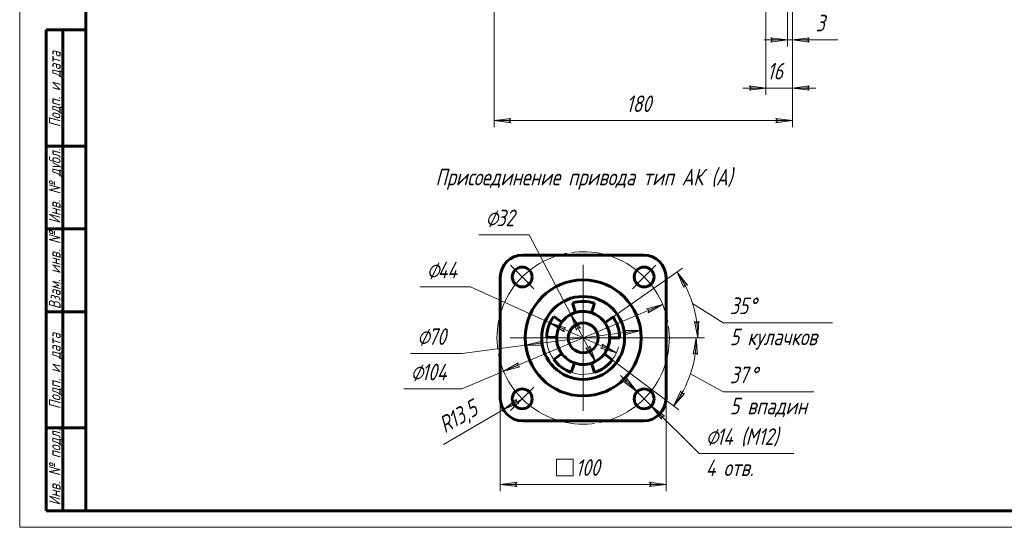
# Model space of a CAD drawing. Header units: millimetres. Extents: x 0 to 594, y 0 to 420.
# Tile 1 of 6: x 0 to 297, y 0 to 153. Entities that reach past the tile are written whole.
import ezdxf

# ---------------------------------------------------------------- set-up
doc = ezdxf.new("R2010")
doc.units = ezdxf.units.MM
for name, pattern in [('K5LT_AXLED', [28.371363, 23.871363, -1.5, 1.5, -1.5]), ('K5LT_BASIC', [0]), ('K5LT_THIN', [0])]:
    doc.linetypes.add(name, pattern=pattern)
doc.layers.add('Системный слой', color=7, linetype='Continuous')
doc.layers.add('Системный слой (1)', color=7, linetype='Continuous', true_color=0x6c6c6c)
doc.styles.add('KDIMTEXTSTYLE', font='txt', dxfattribs={"width": 0.96, "oblique": 15, "height": 5})
doc.styles.add('KTEXTSTYLE', font='txt', dxfattribs={"width": 0.96, "height": 5})
doc.dimstyles.new('KDIMSTYLE (0.50)', dxfattribs={"dimtxt": 5, "dimasz": 1, "dimexe": 2, "dimexo": 0, "dimgap": 1, "dimtad": 1, "dimlfac": 2, "dimtxsty": 'KDIMTEXTSTYLE', "dimsah": 1, "dimcen": 0, "dimdle": 1, "dimadec": 0, "dimazin": 0, "dimtfac": 0.667, "dimtmove": 0, "dimatfit": 3, "dimfxl": 1, "dimtvp": 1, "dimtolj": 1, "dimtzin": 0, "dimarcsym": 0})

# ---------------------------------------------------------------- blocks, each defined once
blk = doc.blocks.new('D0')
at = {"layer": 'Системный слой (1)'}
for points in [[(148.1, 121.99), (147.6, 122.65), (148.1, 123.31), (143.1, 122.65)], [(233.1, 122.65), (228.1, 123.31), (228.6, 122.65), (228.1, 121.99)]]:
    blk.add_hatch(color=7, dxfattribs=at).paths.add_polyline_path(points)
at = {"layer": 'Системный слой (1)', "color": 7, "linetype": 'K5LT_THIN', "lineweight": 18, "true_color": 0xffffff}
for p, q in [((143.1, 171.19), (143.1, 120.65)), ((233.1, 171.19), (233.1, 120.65)), ((143.1, 122.65), (148.1, 123.31)), ((148.1, 121.99), (143.1, 122.65)), ((148.1, 123.31), (147.6, 122.65)), ((147.6, 122.65), (148.1, 121.99)), ((228.6, 122.65), (228.1, 123.31)), ((228.1, 123.31), (233.1, 122.65)), ((233.1, 122.65), (228.1, 121.99)), ((228.1, 121.99), (228.6, 122.65))]:
    blk.add_line(p, q, dxfattribs=at)
blk.add_wipeout([(182.95, 123.65), (182.95, 131.03), (192.83, 131.03), (192.83, 123.65)]).dxf.layer = 'Системный слой (1)'
blk.add_line((143.1, 122.65), (233.1, 122.65), dxfattribs=at)
at = {"layer": 'Системный слой (1)', "color": 7, "insert": (182.95, 130.24), "char_height": 5, "attachment_point": 1, "style": 'KTEXTSTYLE'}
blk.add_mtext('\\fArial|b0|c204|p34;\\H5.0;\\W1.000;\\Q15;\\fGOST Type AU|b0|i0|c204|p34;\\Q15;\\W0.960;180', dxfattribs=at)
blk = doc.blocks.new('KDIMARROW_01')
at = {"layer": 'Системный слой'}
blk.add_hatch(color=0, dxfattribs=at).paths.add_polyline_path([(-5, -0.66), (0, 0), (-5, 0.66), (-4.5, 0)])
at = {"layer": 'Системный слой', "color": 0, "linetype": 'K5LT_THIN', "lineweight": 18}
for p, q in [((-4.5, 0), (-5, 0.66)), ((-5, 0.66), (0, 0)), ((0, 0), (-5, -0.66)), ((-5, -0.66), (-4.5, 0))]:
    blk.add_line(p, q, dxfattribs=at)
at = {"layer": 'Системный слой (1)', "color": 0, "linetype": 'K5LT_THIN', "lineweight": 18}
blk.add_line((169.97, 57.12), (169.47, 57.12), dxfattribs=at)
blk = doc.blocks.new('D1')
at = {"layer": 'Системный слой (1)', "color": 7, "linetype": 'K5LT_THIN', "lineweight": 18, "true_color": 0xffffff}
for p, q in [((220.1, 133.14), (220.6, 132.48)), ((220.6, 132.48), (220.1, 131.82)), ((237.6, 132.48), (238.1, 133.14)), ((238.1, 131.82), (237.6, 132.48))]:
    blk.add_line(p, q, dxfattribs=at)
blk.add_wipeout([(225.47, 133.48), (225.47, 140.86), (232.43, 140.86), (232.43, 133.48)]).dxf.layer = 'Системный слой (1)'
at = {"layer": 'Системный слой (1)'}
for points in [[(220.1, 131.82), (225.1, 132.48), (220.1, 133.14), (220.6, 132.48)], [(237.6, 132.48), (238.1, 133.14), (233.1, 132.48), (238.1, 131.82)]]:
    blk.add_hatch(color=7, dxfattribs=at).paths.add_polyline_path(points)
at = {"layer": 'Системный слой (1)', "color": 7, "linetype": 'K5LT_THIN', "lineweight": 18, "true_color": 0xffffff}
for p, q in [((233.1, 171.19), (233.1, 130.48)), ((225.1, 156.19), (225.1, 130.48)), ((225.1, 132.48), (218.1, 132.48)), ((225.1, 132.48), (220.1, 133.14)), ((220.1, 131.82), (225.1, 132.48)), ((225.1, 132.48), (233.1, 132.48)), ((238.1, 133.14), (233.1, 132.48)), ((233.1, 132.48), (238.1, 131.82)), ((233.1, 132.48), (240.1, 132.48))]:
    blk.add_line(p, q, dxfattribs=at)
at = {"layer": 'Системный слой (1)', "color": 7, "insert": (225.47, 140.07), "char_height": 5, "attachment_point": 1, "style": 'KTEXTSTYLE'}
blk.add_mtext('\\fArial|b0|c204|p34;\\H5.0;\\W1.000;\\Q15;\\fGOST Type AU|b0|i0|c204|p34;\\Q15;\\W0.960;16', dxfattribs=at)
blk = doc.blocks.new('D2')
at = {"layer": 'Системный слой (1)'}
for points in [[(226.6, 146.32), (231.6, 146.98), (226.6, 147.64), (227.1, 146.98)], [(237.6, 146.98), (238.1, 147.64), (233.1, 146.98), (238.1, 146.32)]]:
    blk.add_hatch(color=7, dxfattribs=at).paths.add_polyline_path(points)
at = {"layer": 'Системный слой (1)', "color": 7, "linetype": 'K5LT_THIN', "lineweight": 18, "true_color": 0xffffff}
for p, q in [((233.1, 171.19), (233.1, 144.98)), ((231.6, 156.19), (231.6, 144.98)), ((231.6, 146.98), (224.6, 146.98)), ((231.6, 146.98), (226.6, 147.64)), ((226.6, 147.64), (227.1, 146.98)), ((227.1, 146.98), (226.6, 146.32)), ((226.6, 146.32), (231.6, 146.98)), ((231.6, 146.98), (233.1, 146.98)), ((238.1, 147.64), (233.1, 146.98)), ((233.1, 146.98), (238.1, 146.32)), ((233.1, 146.98), (238.1, 146.98)), ((237.6, 146.98), (238.1, 147.64)), ((238.1, 146.32), (237.6, 146.98))]:
    blk.add_line(p, q, dxfattribs=at)
blk.add_wipeout([(240.09, 147.98), (240.09, 155.36), (244.63, 155.36), (244.63, 147.98)]).dxf.layer = 'Системный слой (1)'
for p, q in [((233.1, 146.98), (240.1, 146.98)), ((238.09, 146.98), (246.82, 146.98))]:
    blk.add_line(p, q, dxfattribs=at)
at = {"layer": 'Системный слой (1)', "color": 7, "insert": (240.09, 154.57), "char_height": 5, "attachment_point": 1, "style": 'KTEXTSTYLE'}
blk.add_mtext('\\fArial|b0|c204|p34;\\H5.0;\\W1.000;\\Q15;\\fGOST Type AU|b0|i0|c204|p34;\\Q15;\\W0.960;3', dxfattribs=at)
blk = doc.blocks.new('U37')
at = {"layer": 'Системный слой (1)', "color": 30, "linetype": 'K5LT_AXLED', "lineweight": 18, "true_color": 0xff8000}
for q in [(169.97, 79.12), (147.97, 57.12), (191.97, 57.12), (169.97, 35.12)]:
    blk.add_line((169.97, 57.12), q, dxfattribs=at)
blk = doc.blocks.new('U38')
at = {"layer": 'Системный слой (1)', "color": 30, "linetype": 'K5LT_AXLED', "lineweight": 18, "true_color": 0xff8000}
for p, q in [((151.59, 75.51), (148.05, 79.04)), ((188.36, 75.51), (191.89, 79.04)), ((155.12, 71.97), (151.59, 75.51)), ((184.82, 71.97), (188.36, 75.51)), ((155.12, 42.27), (151.59, 38.74)), ((184.82, 42.27), (188.36, 38.74)), ((151.59, 38.74), (148.05, 35.2)), ((188.36, 38.74), (191.89, 35.2))]:
    blk.add_line(p, q, dxfattribs=at)
for start, end in [(45, 135), (135, 225), (315, 45), (225, 315)]:
    blk.add_arc((169.97, 57.12), 26, start, end, dxfattribs=at)
blk = doc.blocks.new('D11')
at = {"layer": 'Системный слой (1)'}
for points in [[(149.97, 12.27), (149.47, 12.93), (149.97, 13.59), (144.97, 12.93)], [(189.97, 12.27), (194.97, 12.93), (189.97, 13.59), (190.47, 12.93)]]:
    blk.add_hatch(color=7, dxfattribs=at).paths.add_polyline_path(points)
at = {"layer": 'Системный слой (1)', "color": 7, "linetype": 'K5LT_THIN', "lineweight": 18, "true_color": 0xffffff}
for p, q in [((144.97, 37.12), (144.97, 10.93)), ((194.97, 37.12), (194.97, 10.93)), ((144.97, 12.93), (149.97, 13.59)), ((149.97, 12.27), (144.97, 12.93)), ((149.97, 13.59), (149.47, 12.93)), ((149.47, 12.93), (149.97, 12.27)), ((190.47, 12.93), (189.97, 13.59)), ((189.97, 13.59), (194.97, 12.93)), ((194.97, 12.93), (189.97, 12.27)), ((189.97, 12.27), (190.47, 12.93))]:
    blk.add_line(p, q, dxfattribs=at)
blk.add_wipeout([(161.97, 13.93), (161.97, 21.31), (177.33, 21.31), (177.33, 13.93)]).dxf.layer = 'Системный слой (1)'
for p, q in [((161.97, 15.52), (161.97, 20.52)), ((161.97, 20.52), (166.97, 20.52)), ((166.97, 20.52), (166.97, 15.52)), ((166.97, 15.52), (161.97, 15.52)), ((144.97, 12.93), (194.97, 12.93))]:
    blk.add_line(p, q, dxfattribs=at)
at = {"layer": 'Системный слой (1)', "color": 7, "insert": (167.68, 20.52), "char_height": 5, "attachment_point": 1, "style": 'KTEXTSTYLE'}
blk.add_mtext('\\fArial|b0|c204|p34;\\H5.0;\\W1.000;\\Q15;\\fGOST Type AU|b0|i0|c204|p34;\\Q15;\\W0.960;100', dxfattribs=at)
blk = doc.blocks.new('D12')
at = {"layer": 'Системный слой (1)'}
for points in [[(201.46, 73.03), (198.3, 76.96), (200.33, 72.34), (200.64, 73.11)], [(204.55, 57.12), (204.89, 62.15), (204.26, 61.61), (203.57, 62.07)]]:
    blk.add_hatch(color=7, dxfattribs=at).paths.add_polyline_path(points)
at = {"layer": 'Системный слой (1)', "color": 7, "linetype": 'K5LT_THIN', "lineweight": 18, "true_color": 0xffffff}
for p, q in [((178.98, 63.43), (199.94, 78.11)), ((198.3, 76.96), (201.46, 73.03)), ((200.33, 72.34), (198.3, 76.96)), ((200.64, 73.11), (200.33, 72.34)), ((201.46, 73.03), (200.64, 73.11)), ((202.95, 67.52), (212.2, 61.71)), ((204.55, 57.12), (203.57, 62.07)), ((203.57, 62.07), (204.26, 61.61)), ((204.26, 61.61), (204.89, 62.15)), ((204.89, 62.15), (204.55, 57.12)), ((180.97, 57.12), (206.55, 57.12))]:
    blk.add_line(p, q, dxfattribs=at)
blk.add_arc((169.97, 57.12), 34.58, 0, 35, dxfattribs=at)
blk.add_wipeout([(214.2, 53.33), (214.2, 70.09), (241.98, 70.09), (241.98, 53.33)]).dxf.layer = 'Системный слой (1)'
blk.add_line((212.2, 61.71), (245.14, 61.71), dxfattribs=at)
at = {"layer": 'Системный слой (1)', "color": 7, "char_height": 5, "attachment_point": 1, "style": 'KTEXTSTYLE'}
for s, insert in [('\\fArial|b0|c204|p34;\\H5.0;\\W1.000;\\Q15;\\fGOST Type AU|b0|i0|c204|p34;\\Q15;\\W0.960;35', (214.2, 69.3)), ('\\fArial|b0|c204|p34;\\H5.0;\\W1.000;\\Q15;\\fGOST Type AU|b0|i0|c204|p34;\\Q15;\\W0.960;°', (219.89, 69.3)), ('\\fArial|b0|c204|p34;\\H5.0;\\W1.000;\\Q15;\\fGOST Type AU|b0|i0|c204|p34;\\Q15;\\W0.960;5 кулачков', (214.2, 59.92))]:
    blk.add_mtext(s, dxfattribs=dict(at, insert=insert))
blk = doc.blocks.new('D13')
at = {"layer": 'Системный слой (1)'}
for points in [[(204.43, 52.09), (204.1, 57.12), (203.12, 52.18), (203.81, 52.63)], [(197.23, 36.58), (200.52, 40.4), (199.7, 40.34), (199.42, 41.12)]]:
    blk.add_hatch(color=7, dxfattribs=at).paths.add_polyline_path(points)
at = {"layer": 'Системный слой (1)', "color": 7, "linetype": 'K5LT_THIN', "lineweight": 18, "true_color": 0xffffff}
for p, q in [((180.97, 57.12), (206.1, 57.12)), ((203.12, 52.18), (204.1, 57.12)), ((204.1, 57.12), (204.43, 52.09)), ((178.76, 50.5), (198.83, 35.38)), ((203.81, 52.63), (203.12, 52.18)), ((204.43, 52.09), (203.81, 52.63)), ((202.34, 46.29), (212.2, 40.86)), ((197.23, 36.58), (199.42, 41.12)), ((200.52, 40.4), (197.23, 36.58)), ((199.42, 41.12), (199.7, 40.34)), ((199.7, 40.34), (200.52, 40.4))]:
    blk.add_line(p, q, dxfattribs=at)
blk.add_arc((169.97, 57.12), 34.13, 323, 0, dxfattribs=at)
blk.add_wipeout([(214.2, 32.48), (214.2, 49.24), (236.65, 49.24), (236.65, 32.48)]).dxf.layer = 'Системный слой (1)'
blk.add_line((212.2, 40.86), (239.58, 40.86), dxfattribs=at)
at = {"layer": 'Системный слой (1)', "color": 7, "char_height": 5, "attachment_point": 1, "style": 'KTEXTSTYLE'}
for s, insert in [('\\fArial|b0|c204|p34;\\H5.0;\\W1.000;\\Q15;\\fGOST Type AU|b0|i0|c204|p34;\\Q15;\\W0.960;37', (214.2, 48.45)), ('\\fArial|b0|c204|p34;\\H5.0;\\W1.000;\\Q15;\\fGOST Type AU|b0|i0|c204|p34;\\Q15;\\W0.960;°', (220.29, 48.45)), ('\\fArial|b0|c204|p34;\\H5.0;\\W1.000;\\Q15;\\fGOST Type AU|b0|i0|c204|p34;\\Q15;\\W0.960;5 впадин', (214.2, 39.06))]:
    blk.add_mtext(s, dxfattribs=dict(at, insert=insert))
blk = doc.blocks.new('D14')
at = {"layer": 'Системный слой (1)'}
for points in [[(186.23, 40.85), (183.15, 44.84), (183.04, 44.03), (182.22, 43.91)], [(194.49, 33.56), (190.48, 36.62), (193.56, 32.63), (193.67, 33.45)]]:
    blk.add_hatch(color=7, dxfattribs=at).paths.add_polyline_path(points)
at = {"layer": 'Системный слой (1)', "color": 7, "linetype": 'K5LT_THIN', "lineweight": 18, "true_color": 0xffffff}
for p, q in [((186.23, 40.85), (181.26, 45.79)), ((183.15, 44.84), (183.04, 44.03)), ((186.23, 40.85), (183.15, 44.84)), ((183.04, 44.03), (182.22, 43.91)), ((182.22, 43.91), (186.23, 40.85)), ((186.23, 40.85), (190.48, 36.62)), ((190.48, 36.62), (193.56, 32.63)), ((194.49, 33.56), (190.48, 36.62)), ((190.48, 36.62), (195.45, 31.69)), ((190.48, 36.62), (204.93, 22.26)), ((193.56, 32.63), (193.67, 33.45)), ((193.67, 33.45), (194.49, 33.56))]:
    blk.add_line(p, q, dxfattribs=at)
blk.add_wipeout([(206.93, 13.88), (206.93, 30.64), (230.52, 30.64), (230.52, 13.88)]).dxf.layer = 'Системный слой (1)'
blk.add_line((204.93, 22.26), (233.5, 22.26), dxfattribs=at)
at = {"layer": 'Системный слой (1)', "color": 7, "char_height": 5, "attachment_point": 1, "style": 'KTEXTSTYLE'}
for s, insert in [('\\fArial|b0|c204|p34;\\H5.0;\\W1.000;\\Q15;\\fGOST Type AU|b0|i0|c204|p34;\\Q15;\\W0.960;⌀', (206.93, 29.85)), ('\\fArial|b0|c204|p34;\\H5.0;\\W1.000;\\Q15;\\fGOST Type AU|b0|i0|c204|p34;\\Q15;\\W0.960;14 (М12)', (210.23, 29.85)), ('\\fArial|b0|c204|p34;\\H5.0;\\W1.000;\\Q15;\\fGOST Type AU|b0|i0|c204|p34;\\Q15;\\W0.960;4 отв.', (206.93, 20.46))]:
    blk.add_mtext(s, dxfattribs=dict(at, insert=insert))
blk = doc.blocks.new('D15')
at = {"layer": 'Системный слой (1)'}
blk.add_hatch(color=7, dxfattribs=at).paths.add_polyline_path([(145.89, 35.48), (150.54, 37.42), (149.78, 37.74), (149.88, 38.56)])
at = {"layer": 'Системный слой (1)', "color": 7, "linetype": 'K5LT_THIN', "lineweight": 18, "true_color": 0xffffff}
for p, q in [((151.72, 38.87), (145.89, 35.48)), ((145.89, 35.48), (149.88, 38.56)), ((150.54, 37.42), (145.89, 35.48)), ((149.88, 38.56), (149.78, 37.74)), ((149.78, 37.74), (150.54, 37.42))]:
    blk.add_line(p, q, dxfattribs=at)
blk.add_wipeout([(129.08, 26.86), (125.37, 33.24), (136.87, 39.93), (140.58, 33.55)]).dxf.layer = 'Системный слой (1)'
blk.add_line((145.89, 35.48), (127.86, 24.99), dxfattribs=at)
at = {"layer": 'Системный слой (1)', "color": 7, "char_height": 5, "attachment_point": 1, "rotation": 30.1855, "style": 'KTEXTSTYLE'}
for s, insert in [('\\fArial|b0|c204|p34;\\H5.0;\\W1.000;\\Q15;\\fGOST Type AU|b0|i0|c204|p34;\\Q15;\\W0.960;13,5', (128.51, 34.15)), ('\\fArial|b0|c204|p34;\\H5.0;\\W1.000;\\Q15;\\fGOST Type AU|b0|i0|c204|p34;\\Q15;\\W0.960;R', (125.77, 32.55))]:
    blk.add_mtext(s, dxfattribs=dict(at, insert=insert))
blk = doc.blocks.new('D16')
at = {"layer": 'Системный слой (1)'}
for points in [[(189.58, 64.65), (193.94, 67.2), (189.07, 65.87), (189.79, 65.45)], [(150.87, 48.38), (150.15, 48.79), (150.36, 49.59), (146, 47.05)]]:
    blk.add_hatch(color=7, dxfattribs=at).paths.add_polyline_path(points)
at = {"layer": 'Системный слой (1)', "color": 7, "linetype": 'K5LT_THIN', "lineweight": 18, "true_color": 0xffffff}
for p, q in [((193.94, 67.2), (146, 47.05)), ((189.07, 65.87), (193.94, 67.2)), ((189.79, 65.45), (189.07, 65.87)), ((193.94, 67.2), (189.58, 64.65)), ((189.58, 64.65), (189.79, 65.45)), ((146, 47.05), (150.36, 49.59)), ((150.87, 48.38), (146, 47.05)), ((150.36, 49.59), (150.15, 48.79)), ((150.15, 48.79), (150.87, 48.38)), ((146, 47.05), (133.37, 41.74))]:
    blk.add_line(p, q, dxfattribs=at)
blk.add_wipeout([(117.91, 42.74), (117.91, 50.12), (130.83, 50.12), (130.83, 42.74)]).dxf.layer = 'Системный слой (1)'
blk.add_line((133.37, 41.74), (115.91, 41.74), dxfattribs=at)
at = {"layer": 'Системный слой (1)', "color": 7, "char_height": 5, "attachment_point": 1, "style": 'KTEXTSTYLE'}
for s, insert in [('\\fArial|b0|c204|p34;\\H5.0;\\W1.000;\\Q15;\\fGOST Type AU|b0|i0|c204|p34;\\Q15;\\W0.960;⌀', (117.91, 49.32)), ('\\fArial|b0|c204|p34;\\H5.0;\\W1.000;\\Q15;\\fGOST Type AU|b0|i0|c204|p34;\\Q15;\\W0.960;104', (121.22, 49.32))]:
    blk.add_mtext(s, dxfattribs=dict(at, insert=insert))
blk = doc.blocks.new('D17')
at = {"layer": 'Системный слой (1)'}
for points in [[(182.45, 58.06), (187.33, 59.35), (182.28, 59.37), (182.86, 58.78)], [(157.66, 54.88), (157.08, 55.47), (157.49, 56.18), (152.61, 54.89)]]:
    blk.add_hatch(color=7, dxfattribs=at).paths.add_polyline_path(points)
at = {"layer": 'Системный слой (1)', "color": 7, "linetype": 'K5LT_THIN', "lineweight": 18, "true_color": 0xffffff}
for p, q in [((187.33, 59.35), (152.61, 54.89)), ((182.86, 58.78), (182.28, 59.37)), ((182.28, 59.37), (187.33, 59.35)), ((187.33, 59.35), (182.45, 58.06)), ((182.45, 58.06), (182.86, 58.78)), ((152.61, 54.89), (133.37, 52.42)), ((152.61, 54.89), (157.49, 56.18)), ((157.66, 54.88), (152.61, 54.89)), ((157.49, 56.18), (157.08, 55.47)), ((157.08, 55.47), (157.66, 54.88))]:
    blk.add_line(p, q, dxfattribs=at)
blk.add_wipeout([(119.89, 53.42), (119.89, 60.8), (130.91, 60.8), (130.91, 53.42)]).dxf.layer = 'Системный слой (1)'
blk.add_line((133.37, 52.42), (117.89, 52.42), dxfattribs=at)
at = {"layer": 'Системный слой (1)', "color": 7, "char_height": 5, "attachment_point": 1, "style": 'KTEXTSTYLE'}
for s, insert in [('\\fArial|b0|c204|p34;\\H5.0;\\W1.000;\\Q15;\\fGOST Type AU|b0|i0|c204|p34;\\Q15;\\W0.960;⌀', (119.89, 60.01)), ('\\fArial|b0|c204|p34;\\H5.0;\\W1.000;\\Q15;\\fGOST Type AU|b0|i0|c204|p34;\\Q15;\\W0.960;70', (123.2, 60.01))]:
    blk.add_mtext(s, dxfattribs=dict(at, insert=insert))
blk = doc.blocks.new('D18')
at = {"layer": 'Системный слой (1)'}
for points in [[(164.78, 60.2), (159.95, 61.66), (164.23, 59), (164.05, 59.8)], [(179.99, 52.59), (175.71, 55.25), (175.89, 54.44), (175.16, 54.05)]]:
    blk.add_hatch(color=7, dxfattribs=at).paths.add_polyline_path(points)
at = {"layer": 'Системный слой (1)', "color": 7, "linetype": 'K5LT_THIN', "lineweight": 18, "true_color": 0xffffff}
for p, q in [((159.95, 61.66), (135.98, 72.51)), ((159.95, 61.66), (164.78, 60.2)), ((164.23, 59), (159.95, 61.66)), ((179.99, 52.59), (159.95, 61.66)), ((164.78, 60.2), (164.05, 59.8)), ((164.05, 59.8), (164.23, 59)), ((175.16, 54.05), (175.89, 54.44)), ((179.99, 52.59), (175.16, 54.05)), ((175.89, 54.44), (175.71, 55.25)), ((175.71, 55.25), (179.99, 52.59))]:
    blk.add_line(p, q, dxfattribs=at)
blk.add_arc((169.97, 57.12), 11, 179, 346.0334, dxfattribs=at)
blk.add_arc((169.97, 57.12), 11, 179, 346.0334, dxfattribs=at)
blk.add_wipeout([(122.77, 73.51), (122.77, 80.89), (133.54, 80.89), (133.54, 73.51)]).dxf.layer = 'Системный слой (1)'
blk.add_line((135.98, 72.51), (120.77, 72.51), dxfattribs=at)
at = {"layer": 'Системный слой (1)', "color": 7, "char_height": 5, "attachment_point": 1, "style": 'KTEXTSTYLE'}
for s, insert in [('\\fArial|b0|c204|p34;\\H5.0;\\W1.000;\\Q15;\\fGOST Type AU|b0|i0|c204|p34;\\Q15;\\W0.960;⌀', (122.77, 80.09)), ('\\fArial|b0|c204|p34;\\H5.0;\\W1.000;\\Q15;\\fGOST Type AU|b0|i0|c204|p34;\\Q15;\\W0.960;44', (126.08, 80.09))]:
    blk.add_mtext(s, dxfattribs=dict(at, insert=insert))
blk = doc.blocks.new('D19')
at = {"layer": 'Системный слой (1)'}
for points in [[(169.16, 60.09), (166.26, 64.21), (168, 59.48), (168.35, 60.22)], [(173.68, 50.03), (171.94, 54.77), (171.59, 54.02), (170.78, 54.16)]]:
    blk.add_hatch(color=7, dxfattribs=at).paths.add_polyline_path(points)
at = {"layer": 'Системный слой (1)', "color": 7, "linetype": 'K5LT_THIN', "lineweight": 18, "true_color": 0xffffff}
for p, q in [((166.26, 64.21), (153.71, 88.22)), ((166.26, 64.21), (169.16, 60.09)), ((168, 59.48), (166.26, 64.21)), ((173.68, 50.03), (166.26, 64.21)), ((168.35, 60.22), (168, 59.48)), ((169.16, 60.09), (168.35, 60.22)), ((173.68, 50.03), (170.78, 54.16)), ((170.78, 54.16), (171.59, 54.02)), ((171.59, 54.02), (171.94, 54.77)), ((171.94, 54.77), (173.68, 50.03))]:
    blk.add_line(p, q, dxfattribs=at)
blk.add_arc((169.97, 57.12), 8, 144, 311.8569, dxfattribs=at)
blk.add_arc((169.97, 57.12), 8, 144, 311.8569, dxfattribs=at)
blk.add_wipeout([(140.49, 89.22), (140.49, 96.6), (151.26, 96.6), (151.26, 89.22)]).dxf.layer = 'Системный слой (1)'
blk.add_line((153.71, 88.22), (138.49, 88.22), dxfattribs=at)
at = {"layer": 'Системный слой (1)', "color": 7, "char_height": 5, "attachment_point": 1, "style": 'KTEXTSTYLE'}
for s, insert in [('\\fArial|b0|c204|p34;\\H5.0;\\W1.000;\\Q15;\\fGOST Type AU|b0|i0|c204|p34;\\Q15;\\W0.960;⌀', (140.49, 95.81)), ('\\fArial|b0|c204|p34;\\H5.0;\\W1.000;\\Q15;\\fGOST Type AU|b0|i0|c204|p34;\\Q15;\\W0.960;32', (143.8, 95.81))]:
    blk.add_mtext(s, dxfattribs=dict(at, insert=insert))
blk = doc.blocks.new('U39')
at = {"color": 7, "linetype": 'K5LT_THIN', "lineweight": 18, "true_color": 0xffffff}
for p, q in [((0, 0), (0, 420)), ((594, 0), (0, 0))]:
    blk.add_line(p, q, dxfattribs=at)
at = {"color": 143, "linetype": 'K5LT_BASIC', "lineweight": 60, "true_color": 0x33acca}
for p, q in [((20, 5), (20, 415)), ((8, 5), (8, 150)), ((20, 150), (8, 150)), ((13, 5), (13, 150)), ((20, 115), (8, 115)), ((20, 90), (8, 90)), ((20, 65), (8, 65)), ((20, 30), (8, 30)), ((20, 5), (8, 5)), ((589, 5), (20, 5))]:
    blk.add_line(p, q, dxfattribs=at)
at = {"color": 7, "char_height": 3.5, "attachment_point": 1, "rotation": 90, "style": 'KTEXTSTYLE'}
for s, insert in [('\\fArial|b0|c204|p34;\\H5.0;\\W1.000;\\Q15;\\fGOST Type AU|b0|i0|c204|p34;\\Q15;\\W0.960;\\H3.50;Подп. и дата', (8.82, 120.66)), ('\\fArial|b0|c204|p34;\\H5.0;\\W1.000;\\Q15;\\fGOST Type AU|b0|i0|c204|p34;\\Q15;\\W0.960;\\H3.50;Инв. № дубл.', (8.82, 91.57)), ('\\fArial|b0|c204|p34;\\H5.0;\\W1.000;\\Q15;\\fGOST Type AU|b0|i0|c204|p34;\\Q15;\\W0.960;\\H3.50;Взам. инв. №', (8.82, 65.8)), ('\\fArial|b0|c204|p34;\\H5.0;\\W1.000;\\Q15;\\fGOST Type AU|b0|i0|c204|p34;\\Q15;\\W0.960;\\H3.50;Подп. и дата', (8.82, 35.66)), ('\\fArial|b0|c204|p34;\\H5.0;\\W1.000;\\Q15;\\fGOST Type AU|b0|i0|c204|p34;\\Q15;\\W0.960;\\H3.50;Инв. № подл.', (8.82, 6.57))]:
    blk.add_mtext(s, dxfattribs=dict(at, insert=insert))

msp = doc.modelspace()

# ---------------------------------------------------------------- linework, layer by layer
at = {"layer": 'Системный слой (1)', "color": 143, "linetype": 'K5LT_BASIC', "lineweight": 60, "true_color": 0x33acca}
for p, q in [((188.2202, 82.1218), (151.7202, 82.1218)), ((144.9702, 75.3718), (144.9702, 38.8718)), ((194.9702, 38.8718), (194.9702, 75.3718)), ((166.7541, 67.6411), (167.6313, 64.7722)), ((172.4424, 64.7302), (173.3694, 67.5834)), ((163.4981, 61.8241), (161.071, 63.5874)), ((178.9809, 63.4311), (176.5234, 61.7104)), ((158.9719, 57.3137), (161.9714, 57.2614)), ((177.9702, 57.1218), (180.9702, 57.1218)), ((163.4981, 52.4195), (161.071, 50.6561)), ((178.7552, 50.5018), (176.3593, 52.3072)), ((166.389, 46.7211), (167.3657, 49.5576)), ((172.4424, 49.5133), (173.3694, 46.6601)), ((151.7202, 32.1218), (188.2202, 32.1218))]:
    msp.add_line(p, q, dxfattribs=at)
for centre, radius in [((151.5855, 75.5065), 3), ((188.355, 75.5065), 3), ((169.9702, 57.1218), 17.5), ((169.9702, 57.1218), 12.5), ((169.9702, 57.1218), 4.5), ((151.5855, 38.737), 3), ((188.355, 38.737), 3)]:
    msp.add_circle(centre, radius, dxfattribs=at)
for centre, radius, start, end in [((151.7202, 75.3718), 6.75, 90, 180), ((188.2202, 75.3718), 6.75, 0, 90), ((169.9702, 57.1218), 11, 72, 107), ((169.9702, 57.1218), 11, 144, 179), ((169.9702, 57.1218), 8, 107, 144), ((169.9702, 57.1218), 8, 72, 107), ((169.9702, 57.1218), 8, 35, 72), ((169.9702, 57.1218), 11, 0, 35), ((169.9702, 57.1218), 8, 144, 179), ((169.9702, 57.1218), 8, 0, 35), ((169.9702, 57.1218), 8, 179, 216), ((169.9702, 57.1218), 8, 323, 0), ((169.9702, 57.1218), 11, 216, 251), ((169.9702, 57.1218), 8, 216, 251), ((169.9702, 57.1218), 8, 288, 323), ((169.9702, 57.1218), 11, 288, 323), ((169.9702, 57.1218), 8, 251, 270), ((169.9702, 57.1218), 8, 270, 288), ((151.7202, 38.8718), 6.75, 180, 270), ((188.2202, 38.8718), 6.75, 270, 0)]:
    msp.add_arc(centre, radius, start, end, dxfattribs=at)

# ---------------------------------------------------------------- block references
at = {"layer": 'Системный слой (1)'}
for name in ['U38', 'U37']:
    msp.add_blockref(name, (0, 0), dxfattribs=at)

# ---------------------------------------------------------------- texts
at = {"layer": 'Системный слой (1)', "color": 7, "insert": (125.404, 108.1287), "char_height": 5, "attachment_point": 1, "style": 'KTEXTSTYLE'}
msp.add_mtext('\\fArial|b0|c204|p34;\\H5.0;\\W1.000;\\Q15;\\fGOST Type AU|b0|i0|c204|p34;\\Q15;\\W0.960;Присоединение привода тип АК (А)', dxfattribs=at)

# ---------------------------------------------------------------- dimensions: what is measured, and where the dimension line sits
at = {"layer": 'Системный слой (1)', "color": 7}
dim = msp.add_linear_dim(base=(143.0952, 122.6501), p1=(233.0952, 171.1902), p2=(143.0952, 171.1902), dimstyle='KDIMSTYLE (0.50)', override={"dimexo": 0, "dimpost": '\\fGOST Type AU|b0|c204|p34;\\H5.0;\\W0.960;\\Q15;<>', "dimblk1": 'KDIMARROW_01', "dimblk2": 'KDIMARROW_01', "dimse1": 0, "dimse2": 0, "dimclrt": 7, "dimtol": 1, "dimtp": 0, "dimtm": 0, "dimtdec": 5, "dimtolj": 1}, dxfattribs=at)
dim.commit()
dim.dimension.update_dxf_attribs({"geometry": 'D0', "text_midpoint": (188.0952, 122.6501), "dimtype": 160})

# ---------------------------------------------------------------- next in the draw order: dimensions: what is measured, and where the dimension line sits
for base, p1, p2, override, picture, middle in [((225.0952, 132.4813), (233.0952, 171.1902), (225.0952, 156.1902), {"dimexo": 0, "dimpost": '\\fGOST Type AU|b0|c204|p34;\\H5.0;\\W0.960;\\Q15;<>', "dimblk1": 'KDIMARROW_01', "dimblk2": 'KDIMARROW_01', "dimse1": 0, "dimse2": 0, "dimclrt": 7, "dimtol": 1, "dimtp": 0, "dimtm": 0, "dimtdec": 5, "dimtolj": 1}, 'D1', (229.0952, 132.4813)), ((144.9702, 12.9303), (194.9702, 37.1218), (144.9702, 37.1218), {"dimexo": 0, "dimpost": '\\fGOST Type AU|b0|c204|p34;\\H5.0;\\W0.960;\\Q15;{\\fSymbol Type A|i0|c204|p18;т}<>', "dimblk1": 'KDIMARROW_01', "dimblk2": 'KDIMARROW_01', "dimse1": 0, "dimse2": 0, "dimclrt": 7, "dimtol": 1, "dimtp": 0, "dimtm": 0, "dimtdec": 5, "dimtolj": 1}, 'D11', (169.9702, 12.9303))]:
    dim = msp.add_linear_dim(base=base, p1=p1, p2=p2, dimstyle='KDIMSTYLE (0.50)', override=override, dxfattribs=at)
    dim.commit()
    dim.dimension.update_dxf_attribs({"geometry": picture, "text_midpoint": middle, "dimtype": 160})
dim = msp.add_angular_dim_2l(base=(184.2333, 66.8978), line1=((169.9702, 57.1218), (178.9809, 63.4311)), line2=((169.9702, 57.1218), (180.9702, 57.1218)), dimstyle='KDIMSTYLE (0.50)', override={"dimpost": '\\fGOST Type AU|b0|c204|p34;\\H5.0;\\W0.960;\\Q15;<>\\X\\fGOST Type AU|b0|c204|p34;\\H5.0;\\W0.960;\\Q15;\\fGOST Type AU|b0|i0|c204|p34;\\Q15;5 кулачков', "dimblk1": 'KDIMARROW_01', "dimblk2": 'KDIMARROW_01', "dimclrt": 7, "dimtol": 1, "dimtp": 0, "dimtm": 0, "dimtdec": 5, "dimtolj": 1}, dxfattribs=at)
dim.commit()
dim.dimension.update_dxf_attribs({"geometry": 'D12', "text_midpoint": (214.2005, 61.7104)})

# ---------------------------------------------------------------- next in the draw order: dimensions: what is measured, and where the dimension line sits
dim = msp.add_linear_dim(base=(231.5952, 146.9783), p1=(233.0952, 171.1902), p2=(231.5952, 156.1902), dimstyle='KDIMSTYLE (0.50)', override={"dimexo": 0, "dimtoh": 1, "dimpost": '\\fGOST Type AU|b0|c204|p34;\\H5.0;\\W0.960;\\Q15;<>', "dimblk1": 'KDIMARROW_01', "dimblk2": 'KDIMARROW_01', "dimse1": 0, "dimse2": 0, "dimclrt": 7, "dimtol": 1, "dimtp": 0, "dimtm": 0, "dimtdec": 5, "dimtmove": 1, "dimtolj": 1}, dxfattribs=at)
dim.commit()
dim.dimension.update_dxf_attribs({"geometry": 'D2', "text_midpoint": (242.4554, 146.9783), "dimtype": 160})
dim = msp.add_angular_dim_2l(base=(183.7024, 46.9876), line1=((169.9702, 57.1218), (178.7552, 50.5018)), line2=((169.9702, 57.1218), (180.9702, 57.1218)), dimstyle='KDIMSTYLE (0.50)', override={"dimpost": '\\fGOST Type AU|b0|c204|p34;\\H5.0;\\W0.960;\\Q15;<>\\X\\fGOST Type AU|b0|c204|p34;\\H5.0;\\W0.960;\\Q15;\\fGOST Type AU|b0|i0|c204|p34;\\Q15;5 впадин', "dimblk1": 'KDIMARROW_01', "dimblk2": 'KDIMARROW_01', "dimclrt": 7, "dimtol": 1, "dimtp": 0, "dimtm": 0, "dimtdec": 5, "dimtolj": 1}, dxfattribs=at)
dim.commit()
dim.dimension.update_dxf_attribs({"geometry": 'D13', "text_midpoint": (214.2005, 40.8583)})
dim = msp.add_radius_dim(center=(151.7202, 38.8718), mpoint=(140.0508, 32.084), dimstyle='KDIMSTYLE (0.50)', override={"dimpost": '\\fGOST Type AU|b0|c204|p34;\\H5.0;\\W0.960;\\Q15;<>', "dimblk2": 'KDIMARROW_01', "dimclrt": 7, "dimtol": 1, "dimtp": 0, "dimtm": 0, "dimtdec": 5, "dimtolj": 1}, dxfattribs=at)
dim.commit()
dim.dimension.update_dxf_attribs({"geometry": 'D15', "text_midpoint": (135.5738, 29.4798), "dimtype": 164})

# ---------------------------------------------------------------- next in the draw order: dimensions: what is measured, and where the dimension line sits
dim = msp.add_diameter_dim_2p(p1=(184.1007, 42.9679), p2=(192.6093, 34.5061), text='\\fGOST Type AU|b0|c204|p34;\\H5.0;\\W0.960;\\Q15;∅\\fGOST Type AU|b0|c204|p34;\\H5.0;\\W0.960;\\Q15;\\fGOST Type AU|b0|i0|c204|p34;\\Q15;14 (М12)\\X\\fGOST Type AU|b0|c204|p34;\\H5.0;\\W0.960;\\Q15;\\fGOST Type AU|b0|i0|c204|p34;\\Q15;4 отв.', dimstyle='KDIMSTYLE (0.50)', override={"dimtih": 1, "dimtoh": 1, "dimblk1": 'KDIMARROW_01', "dimblk2": 'KDIMARROW_01', "dimclrt": 7, "dimtmove": 1, "dimatfit": 2, "dimtolj": 1}, dxfattribs=at)
dim.commit()
dim.dimension.update_dxf_attribs({"geometry": 'D14', "text_midpoint": (206.9253, 22.2579)})

# ---------------------------------------------------------------- next in the draw order: dimensions: what is measured, and where the dimension line sits
dim = msp.add_diameter_dim_2p(p1=(217.907, 77.2727), p2=(122.0334, 36.9708), dimstyle='KDIMSTYLE (0.50)', override={"dimtih": 1, "dimtoh": 1, "dimpost": '\\fGOST Type AU|b0|c204|p34;\\H5.0;\\W0.960;\\Q15;<>', "dimblk1": 'KDIMARROW_01', "dimblk2": 'KDIMARROW_01', "dimclrt": 7, "dimtol": 1, "dimtp": 0, "dimtm": 0, "dimtdec": 5, "dimtmove": 1, "dimatfit": 2, "dimtolj": 1}, dxfattribs=at)
dim.commit()
dim.dimension.update_dxf_attribs({"geometry": 'D16', "text_midpoint": (131.3717, 41.737), "dimtype": 163})

# ---------------------------------------------------------------- next in the draw order: dimensions: what is measured, and where the dimension line sits
dim = msp.add_diameter_dim_2p(p1=(204.6849, 61.582), p2=(135.2556, 52.6615), dimstyle='KDIMSTYLE (0.50)', override={"dimtih": 1, "dimtoh": 1, "dimpost": '\\fGOST Type AU|b0|c204|p34;\\H5.0;\\W0.960;\\Q15;<>', "dimblk1": 'KDIMARROW_01', "dimblk2": 'KDIMARROW_01', "dimclrt": 7, "dimtol": 1, "dimtp": 0, "dimtm": 0, "dimtdec": 5, "dimtmove": 1, "dimatfit": 2, "dimtolj": 1}, dxfattribs=at)
dim.commit()
dim.dimension.update_dxf_attribs({"geometry": 'D17', "text_midpoint": (131.3717, 52.4195), "dimtype": 163})

# ---------------------------------------------------------------- next in the draw order: dimensions: what is measured, and where the dimension line sits
dim = msp.add_diameter_dim_2p(p1=(190.0123, 48.049), p2=(149.9281, 66.1945), dimstyle='KDIMSTYLE (0.50)', override={"dimtih": 1, "dimtoh": 1, "dimpost": '\\fGOST Type AU|b0|c204|p34;\\H5.0;\\W0.960;\\Q15;<>', "dimblk1": 'KDIMARROW_01', "dimblk2": 'KDIMARROW_01', "dimclrt": 7, "dimtol": 1, "dimtp": 0, "dimtm": 0, "dimtdec": 5, "dimtmove": 1, "dimatfit": 2, "dimtolj": 1}, dxfattribs=at)
dim.commit()
dim.dimension.update_dxf_attribs({"geometry": 'D18', "text_midpoint": (133.9845, 72.5065), "dimtype": 163})

# ---------------------------------------------------------------- next in the draw order: dimensions: what is measured, and where the dimension line sits
dim = msp.add_diameter_dim_2p(p1=(177.3847, 42.9434), p2=(162.5558, 71.3001), dimstyle='KDIMSTYLE (0.50)', override={"dimtih": 1, "dimtoh": 1, "dimpost": '\\fGOST Type AU|b0|c204|p34;\\H5.0;\\W0.960;\\Q15;<>', "dimblk1": 'KDIMARROW_01', "dimblk2": 'KDIMARROW_01', "dimclrt": 7, "dimtol": 1, "dimtp": 0, "dimtm": 0, "dimtdec": 5, "dimtmove": 1, "dimatfit": 2, "dimtolj": 1}, dxfattribs=at)
dim.commit()
dim.dimension.update_dxf_attribs({"geometry": 'D19', "text_midpoint": (151.7068, 88.2218), "dimtype": 163})

# ---------------------------------------------------------------- next in the draw order: block references
msp.add_blockref('U39', (0, 0))

doc.saveas('drawing.dxf')
